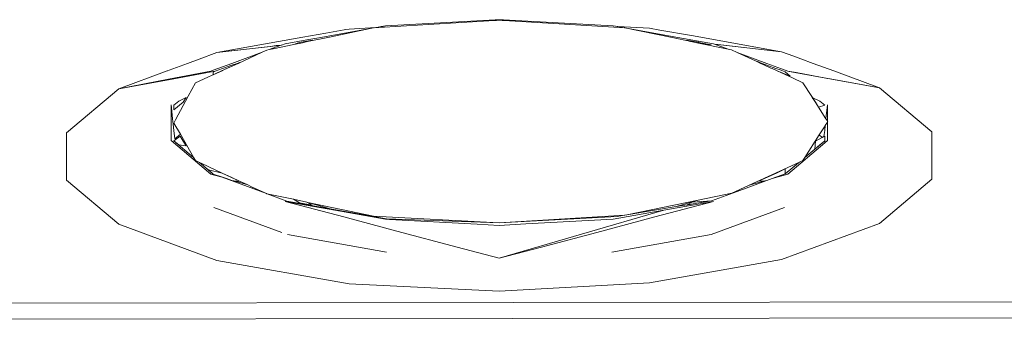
# Model space of a CAD drawing. Header units: millimetres. Extents: x -16331 to -10174, y -4135 to -3584.
# Tile 79 of 256: x -10358.4541 to -10358.3541, y -4015.1138 to -4015.0833. Entities that reach past the tile are written whole.
import ezdxf

# ---------------------------------------------------------------- set-up
doc = ezdxf.new("R2010")
doc.units = ezdxf.units.MM
doc.layers.add('DI-Elementos externos em vista', color=9, linetype='Continuous', lineweight=5)
doc.layers.add('IFC-IfcBuildingElementProxy-Contorno', color=250, linetype='Continuous', lineweight=5)

msp = doc.modelspace()

# ---------------------------------------------------------------- linework, layer by layer
at = {"layer": 'DI-Elementos externos em vista'}
for p, q in [((-10358.40585, -4015.08341), (-10358.41815, -4015.08417)), ((-10358.40579, -4015.08336), (-10358.41695, -4015.08396)), ((-10358.40565, -4015.0834), (-10358.40585, -4015.08341)), ((-10358.40537, -4015.08333), (-10358.40579, -4015.08336)), ((-10358.40565, -4015.0834), (-10358.40544, -4015.08336)), ((-10358.40537, -4015.08338), (-10358.40565, -4015.0834)), ((-10358.40531, -4015.08334), (-10358.40537, -4015.08333)), ((-10358.40537, -4015.08335), (-10358.40525, -4015.08337)), ((-10358.40523, -4015.08336), (-10358.40537, -4015.08335)), ((-10358.40537, -4015.08336), (-10358.40487, -4015.08341)), ((-10358.40508, -4015.0834), (-10358.40537, -4015.08338)), ((-10358.40524, -4015.08334), (-10358.40531, -4015.08334)), ((-10358.40525, -4015.08337), (-10358.40508, -4015.0834)), ((-10358.40495, -4015.08336), (-10358.40524, -4015.08334)), ((-10358.40487, -4015.08341), (-10358.40508, -4015.0834)), ((-10358.3938, -4015.08396), (-10358.40495, -4015.08336)), ((-10358.39261, -4015.08416), (-10358.40487, -4015.08341)), ((-10358.423, -4015.0847), (-10358.42535, -4015.08512)), ((-10358.4185, -4015.08424), (-10358.42352, -4015.08513)), ((-10358.42114, -4015.08437), (-10358.423, -4015.0847)), ((-10358.4185, -4015.08424), (-10358.42261, -4015.08509)), ((-10358.42096, -4015.08434), (-10358.42114, -4015.08437)), ((-10358.42064, -4015.08428), (-10358.42096, -4015.08434)), ((-10358.41791, -4015.08411), (-10358.42064, -4015.08428)), ((-10358.41815, -4015.08417), (-10358.4185, -4015.08424)), ((-10358.41776, -4015.08411), (-10358.41806, -4015.08416)), ((-10358.41776, -4015.08411), (-10358.41791, -4015.08411)), ((-10358.41736, -4015.08403), (-10358.41776, -4015.08411)), ((-10358.41768, -4015.0841), (-10358.41776, -4015.08411)), ((-10358.41678, -4015.08405), (-10358.41768, -4015.0841)), ((-10358.41695, -4015.08396), (-10358.41736, -4015.08403)), ((-10358.39356, -4015.084), (-10358.3938, -4015.08396)), ((-10358.39269, -4015.08416), (-10358.39356, -4015.084)), ((-10358.39333, -4015.08402), (-10358.39356, -4015.084)), ((-10358.39012, -4015.08419), (-10358.39333, -4015.08402)), ((-10358.38781, -4015.08515), (-10358.39261, -4015.08416)), ((-10358.38723, -4015.08513), (-10358.39229, -4015.08423)), ((-10358.38906, -4015.08438), (-10358.39012, -4015.08419)), ((-10358.38585, -4015.08495), (-10358.38906, -4015.08438)), ((-10358.42535, -4015.08512), (-10358.43408, -4015.08667)), ((-10358.42714, -4015.08578), (-10358.42751, -4015.08591)), ((-10358.42494, -4015.08538), (-10358.42714, -4015.08578)), ((-10358.42537, -4015.08567), (-10358.42626, -4015.08585)), ((-10358.42592, -4015.08573), (-10358.42626, -4015.08585)), ((-10358.42566, -4015.08564), (-10358.42591, -4015.08573)), ((-10358.4244, -4015.08541), (-10358.42566, -4015.08564)), ((-10358.42486, -4015.08556), (-10358.42537, -4015.08567)), ((-10358.42352, -4015.08513), (-10358.42494, -4015.08538)), ((-10358.42261, -4015.08509), (-10358.42486, -4015.08556)), ((-10358.42486, -4015.08556), (-10358.4244, -4015.08541)), ((-10358.38589, -4015.08555), (-10358.38781, -4015.08515)), ((-10358.38361, -4015.08578), (-10358.38723, -4015.08513)), ((-10358.38514, -4015.08563), (-10358.38635, -4015.08541)), ((-10358.38635, -4015.08541), (-10358.38601, -4015.08552)), ((-10358.38601, -4015.08552), (-10358.38597, -4015.08554)), ((-10358.38597, -4015.08554), (-10358.38595, -4015.08554)), ((-10358.38546, -4015.08564), (-10358.38589, -4015.08555)), ((-10358.37669, -4015.08658), (-10358.38585, -4015.08495)), ((-10358.38212, -4015.08632), (-10358.38546, -4015.08564)), ((-10358.38546, -4015.08564), (-10358.38383, -4015.08587)), ((-10358.3851, -4015.08564), (-10358.38514, -4015.08563)), ((-10358.38509, -4015.08564), (-10358.3851, -4015.08564)), ((-10358.38383, -4015.08587), (-10358.38509, -4015.08564)), ((-10358.38351, -4015.08581), (-10358.38361, -4015.08578)), ((-10358.43408, -4015.08667), (-10358.43587, -4015.08733)), ((-10358.42863, -4015.08604), (-10358.43408, -4015.08667)), ((-10358.43408, -4015.08667), (-10358.42866, -4015.08605)), ((-10358.42946, -4015.08663), (-10358.43254, -4015.08777)), ((-10358.42946, -4015.08663), (-10358.43192, -4015.08777)), ((-10358.42901, -4015.08643), (-10358.42946, -4015.08663)), ((-10358.42876, -4015.08637), (-10358.42901, -4015.08643)), ((-10358.42752, -4015.08592), (-10358.42876, -4015.08637)), ((-10358.42836, -4015.08629), (-10358.42876, -4015.08637)), ((-10358.42866, -4015.08605), (-10358.42752, -4015.08592)), ((-10358.42803, -4015.08597), (-10358.42863, -4015.08604)), ((-10358.42626, -4015.08585), (-10358.42836, -4015.08629)), ((-10358.42751, -4015.08591), (-10358.42803, -4015.08597)), ((-10358.3832, -4015.08585), (-10358.38351, -4015.08581)), ((-10358.38212, -4015.08632), (-10358.3835, -4015.08582)), ((-10358.3835, -4015.08582), (-10358.38317, -4015.08585)), ((-10358.38288, -4015.08588), (-10358.3832, -4015.08585)), ((-10358.38317, -4015.08585), (-10358.37669, -4015.08658)), ((-10358.38255, -4015.08592), (-10358.38288, -4015.08588)), ((-10358.37669, -4015.08658), (-10358.38255, -4015.08592)), ((-10358.38178, -4015.08639), (-10358.38212, -4015.08632)), ((-10358.38119, -4015.08667), (-10358.38178, -4015.08639)), ((-10358.38055, -4015.0869), (-10358.38119, -4015.08667)), ((-10358.37935, -4015.08752), (-10358.38119, -4015.08667)), ((-10358.37545, -4015.08704), (-10358.37669, -4015.08658)), ((-10358.43705, -4015.08777), (-10358.43891, -4015.08845)), ((-10358.43587, -4015.08733), (-10358.43705, -4015.08777)), ((-10358.43254, -4015.08777), (-10358.43446, -4015.08847)), ((-10358.43192, -4015.08777), (-10358.43328, -4015.08839)), ((-10358.43263, -4015.08809), (-10358.43192, -4015.08777)), ((-10358.432, -4015.08777), (-10358.43255, -4015.08794)), ((-10358.43172, -4015.08768), (-10358.432, -4015.08777)), ((-10358.43192, -4015.08777), (-10358.43172, -4015.08768)), ((-10358.3782, -4015.08777), (-10358.38055, -4015.0869)), ((-10358.37881, -4015.08777), (-10358.37935, -4015.08752)), ((-10358.37867, -4015.08777), (-10358.37913, -4015.08759)), ((-10358.37913, -4015.08759), (-10358.37878, -4015.08777)), ((-10358.37843, -4015.08794), (-10358.37881, -4015.08777)), ((-10358.37878, -4015.08777), (-10358.37843, -4015.08794)), ((-10358.3782, -4015.08794), (-10358.37867, -4015.08777)), ((-10358.37668, -4015.08832), (-10358.3782, -4015.08777)), ((-10358.37445, -4015.08741), (-10358.37545, -4015.08704)), ((-10358.37374, -4015.08767), (-10358.37445, -4015.08741)), ((-10358.37348, -4015.08777), (-10358.37374, -4015.08767)), ((-10358.37139, -4015.08853), (-10358.37348, -4015.08777)), ((-10358.43912, -4015.08853), (-10358.44404, -4015.09034)), ((-10358.43909, -4015.08852), (-10358.43912, -4015.08853)), ((-10358.43891, -4015.08845), (-10358.43909, -4015.08852)), ((-10358.4347, -4015.08856), (-10358.439, -4015.08938)), ((-10358.43899, -4015.08943), (-10358.43519, -4015.08874)), ((-10358.43328, -4015.08839), (-10358.43624, -4015.08976)), ((-10358.43519, -4015.08874), (-10358.43482, -4015.08867)), ((-10358.43482, -4015.08867), (-10358.43425, -4015.08857)), ((-10358.43446, -4015.08847), (-10358.4347, -4015.08856)), ((-10358.43423, -4015.08856), (-10358.43445, -4015.08865)), ((-10358.43445, -4015.08865), (-10358.43443, -4015.08893)), ((-10358.43443, -4015.08893), (-10358.43353, -4015.08851)), ((-10358.43349, -4015.08829), (-10358.43423, -4015.08856)), ((-10358.43353, -4015.08851), (-10358.43328, -4015.08839)), ((-10358.43255, -4015.08794), (-10358.43349, -4015.08829)), ((-10358.43328, -4015.08839), (-10358.43263, -4015.08809)), ((-10358.37777, -4015.08824), (-10358.37843, -4015.08794)), ((-10358.37726, -4015.08829), (-10358.3782, -4015.08794)), ((-10358.37766, -4015.0883), (-10358.37777, -4015.08824)), ((-10358.37713, -4015.08854), (-10358.37766, -4015.0883)), ((-10358.37683, -4015.08844), (-10358.37726, -4015.08829)), ((-10358.37713, -4015.08854), (-10358.37582, -4015.08906)), ((-10358.37559, -4015.08925), (-10358.37713, -4015.08854)), ((-10358.37632, -4015.08863), (-10358.37683, -4015.08844)), ((-10358.37605, -4015.08856), (-10358.37668, -4015.08832)), ((-10358.37582, -4015.08906), (-10358.37632, -4015.08863)), ((-10358.3752, -4015.08871), (-10358.37605, -4015.08856)), ((-10358.37591, -4015.08861), (-10358.36673, -4015.09025)), ((-10358.37203, -4015.08929), (-10358.3752, -4015.08871)), ((-10358.36673, -4015.09025), (-10358.37139, -4015.08853)), ((-10358.439, -4015.08938), (-10358.44404, -4015.09034)), ((-10358.44404, -4015.09034), (-10358.43899, -4015.08943)), ((-10358.43624, -4015.08976), (-10358.43697, -4015.09111)), ((-10358.37454, -4015.08974), (-10358.37559, -4015.08925)), ((-10358.37363, -4015.09113), (-10358.37454, -4015.08974)), ((-10358.37174, -4015.08934), (-10358.37203, -4015.08929)), ((-10358.36673, -4015.09025), (-10358.37174, -4015.08934)), ((-10358.44404, -4015.09034), (-10358.44935, -4015.09484)), ((-10358.36143, -4015.09474), (-10358.36673, -4015.09025)), ((-10358.43794, -4015.09161), (-10358.43844, -4015.09203)), ((-10358.43844, -4015.09248), (-10358.4375, -4015.09172)), ((-10358.43697, -4015.09111), (-10358.43826, -4015.09349)), ((-10358.43718, -4015.09123), (-10358.43794, -4015.09161)), ((-10358.4375, -4015.09172), (-10358.43718, -4015.09123)), ((-10358.37218, -4015.09339), (-10358.37363, -4015.09113)), ((-10358.37357, -4015.09122), (-10358.37325, -4015.09172)), ((-10358.37281, -4015.0916), (-10358.37357, -4015.09122)), ((-10358.37325, -4015.09172), (-10358.37293, -4015.09221)), ((-10358.37231, -4015.09203), (-10358.37281, -4015.0916)), ((-10358.43872, -4015.0956), (-10358.43872, -4015.09197)), ((-10358.43872, -4015.09197), (-10358.43872, -4015.09199)), ((-10358.43872, -4015.09199), (-10358.43869, -4015.09224)), ((-10358.43869, -4015.09224), (-10358.43865, -4015.09265)), ((-10358.43865, -4015.09265), (-10358.43857, -4015.09339)), ((-10358.43844, -4015.09203), (-10358.43844, -4015.09248)), ((-10358.37293, -4015.09221), (-10358.37231, -4015.09203)), ((-10358.37218, -4015.09338), (-10358.37206, -4015.09224)), ((-10358.37206, -4015.09224), (-10358.37203, -4015.09197)), ((-10358.37203, -4015.09197), (-10358.37203, -4015.09362)), ((-10358.43857, -4015.09339), (-10358.43854, -4015.09366)), ((-10358.43854, -4015.09366), (-10358.4385, -4015.09395)), ((-10358.43826, -4015.09349), (-10358.43844, -4015.09383)), ((-10358.37226, -4015.09409), (-10358.37203, -4015.09373)), ((-10358.37203, -4015.09362), (-10358.37218, -4015.09339)), ((-10358.37199, -4015.09368), (-10358.37203, -4015.09362)), ((-10358.37203, -4015.09362), (-10358.37203, -4015.09373)), ((-10358.37203, -4015.09373), (-10358.37199, -4015.09368)), ((-10358.37203, -4015.09373), (-10358.37202, -4015.09559)), ((-10358.4385, -4015.09395), (-10358.43844, -4015.09458)), ((-10358.43844, -4015.09383), (-10358.43778, -4015.09496)), ((-10358.43844, -4015.09458), (-10358.43834, -4015.09544)), ((-10358.37286, -4015.09504), (-10358.37226, -4015.0941)), ((-10358.37238, -4015.09521), (-10358.37231, -4015.0946)), ((-10358.37231, -4015.0946), (-10358.37226, -4015.09409)), ((-10358.37226, -4015.0941), (-10358.37226, -4015.09409)), ((-10358.36143, -4015.09952), (-10358.36143, -4015.09474)), ((-10358.44935, -4015.09484), (-10358.44935, -4015.09962)), ((-10358.43469, -4015.09901), (-10358.43872, -4015.0956)), ((-10358.43781, -4015.09517), (-10358.43844, -4015.09563)), ((-10358.43645, -4015.09732), (-10358.43844, -4015.09563)), ((-10358.43844, -4015.09563), (-10358.43793, -4015.09605)), ((-10358.43834, -4015.09544), (-10358.43778, -4015.09496)), ((-10358.43749, -4015.09567), (-10358.43781, -4015.09517)), ((-10358.43778, -4015.09496), (-10358.4364, -4015.09735)), ((-10358.43718, -4015.09616), (-10358.43749, -4015.09567)), ((-10358.37434, -4015.09733), (-10358.37286, -4015.09504)), ((-10358.3723, -4015.09563), (-10358.37434, -4015.09733)), ((-10358.37325, -4015.09566), (-10358.37331, -4015.09647)), ((-10358.37255, -4015.0953), (-10358.37325, -4015.09566)), ((-10358.37286, -4015.09504), (-10358.37255, -4015.0953)), ((-10358.37281, -4015.09605), (-10358.3723, -4015.09563)), ((-10358.37238, -4015.09521), (-10358.37255, -4015.0953)), ((-10358.37231, -4015.09518), (-10358.37238, -4015.09521)), ((-10358.37231, -4015.09551), (-10358.37231, -4015.09518)), ((-10358.3723, -4015.09563), (-10358.37231, -4015.09551)), ((-10358.37202, -4015.09559), (-10358.37231, -4015.09584)), ((-10358.37231, -4015.09584), (-10358.3723, -4015.09563)), ((-10358.43793, -4015.09605), (-10358.43718, -4015.09616)), ((-10358.37231, -4015.09584), (-10358.37605, -4015.09901)), ((-10358.37331, -4015.09647), (-10358.37281, -4015.09605)), ((-10358.4364, -4015.09735), (-10358.43645, -4015.09732)), ((-10358.4364, -4015.09735), (-10358.43623, -4015.09765)), ((-10358.43623, -4015.09765), (-10358.43583, -4015.09783)), ((-10358.38005, -4015.10017), (-10358.37488, -4015.09779)), ((-10358.37488, -4015.09779), (-10358.37497, -4015.09786)), ((-10358.37488, -4015.09779), (-10358.37453, -4015.09762)), ((-10358.37453, -4015.09762), (-10358.37434, -4015.09733)), ((-10358.43583, -4015.09783), (-10358.43561, -4015.09794)), ((-10358.43498, -4015.09856), (-10358.43583, -4015.09783)), ((-10358.43561, -4015.09794), (-10358.43352, -4015.09891)), ((-10358.43445, -4015.09901), (-10358.43498, -4015.09856)), ((-10358.43493, -4015.09857), (-10358.43445, -4015.09901)), ((-10358.43352, -4015.09891), (-10358.43493, -4015.09857)), ((-10358.37631, -4015.09849), (-10358.37721, -4015.09891)), ((-10358.37497, -4015.09786), (-10358.37631, -4015.09899)), ((-10358.37631, -4015.09899), (-10358.37631, -4015.09849)), ((-10358.44935, -4015.09962), (-10358.44404, -4015.10412)), ((-10358.43432, -4015.09912), (-10358.43469, -4015.09901)), ((-10358.43354, -4015.09934), (-10358.43445, -4015.09901)), ((-10358.43445, -4015.09901), (-10358.43349, -4015.09933)), ((-10358.43354, -4015.09934), (-10358.43432, -4015.09912)), ((-10358.43308, -4015.09948), (-10358.43354, -4015.09934)), ((-10358.42904, -4015.101), (-10358.43354, -4015.09934)), ((-10358.43352, -4015.09891), (-10358.43171, -4015.09976)), ((-10358.43261, -4015.09933), (-10358.43352, -4015.09891)), ((-10358.43349, -4015.09933), (-10358.43308, -4015.09948)), ((-10358.43308, -4015.09948), (-10358.43255, -4015.09967)), ((-10358.43171, -4015.09976), (-10358.43261, -4015.09933)), ((-10358.43255, -4015.09967), (-10358.43235, -4015.09969)), ((-10358.43101, -4015.10008), (-10358.43235, -4015.09969)), ((-10358.43235, -4015.09969), (-10358.43171, -4015.09976)), ((-10358.43171, -4015.09976), (-10358.431, -4015.10008)), ((-10358.37766, -4015.09948), (-10358.38121, -4015.10077)), ((-10358.37838, -4015.09969), (-10358.37973, -4015.10008)), ((-10358.37812, -4015.09933), (-10358.37902, -4015.09975)), ((-10358.37902, -4015.09975), (-10358.37838, -4015.09969)), ((-10358.37838, -4015.09969), (-10358.37819, -4015.09967)), ((-10358.37819, -4015.09967), (-10358.37766, -4015.09948)), ((-10358.37721, -4015.09891), (-10358.37812, -4015.09933)), ((-10358.37631, -4015.09899), (-10358.37766, -4015.09948)), ((-10358.37605, -4015.09901), (-10358.37766, -4015.09948)), ((-10358.37766, -4015.09948), (-10358.37725, -4015.09933)), ((-10358.37725, -4015.09933), (-10358.37631, -4015.09899)), ((-10358.36673, -4015.10402), (-10358.36143, -4015.09952)), ((-10358.431, -4015.10008), (-10358.43047, -4015.10033)), ((-10358.43047, -4015.10033), (-10358.42904, -4015.101)), ((-10358.38121, -4015.10077), (-10358.38382, -4015.10172)), ((-10358.38176, -4015.10097), (-10358.38005, -4015.10017)), ((-10358.37973, -4015.10008), (-10358.38005, -4015.10017)), ((-10358.42904, -4015.101), (-10358.429, -4015.10102)), ((-10358.429, -4015.10102), (-10358.42629, -4015.10158)), ((-10358.42695, -4015.10177), (-10358.42897, -4015.10102)), ((-10358.4221, -4015.10268), (-10358.42713, -4015.10179)), ((-10358.42713, -4015.10179), (-10358.42116, -4015.10337)), ((-10358.42256, -4015.10255), (-10358.42695, -4015.10177)), ((-10358.42629, -4015.10158), (-10358.42566, -4015.10194)), ((-10358.42493, -4015.10187), (-10358.42629, -4015.10158)), ((-10358.42629, -4015.10158), (-10358.42493, -4015.10187)), ((-10358.39242, -4015.10316), (-10358.38517, -4015.10167)), ((-10358.38958, -4015.10337), (-10358.38361, -4015.10179)), ((-10358.38361, -4015.10179), (-10358.38865, -4015.10268)), ((-10358.38382, -4015.10172), (-10358.38629, -4015.10213)), ((-10358.38382, -4015.10172), (-10358.38579, -4015.10186)), ((-10358.38517, -4015.10167), (-10358.38575, -4015.10184)), ((-10358.38517, -4015.10167), (-10358.38176, -4015.10097)), ((-10358.38508, -4015.10194), (-10358.38382, -4015.10172)), ((-10358.43437, -4015.1024), (-10358.42746, -4015.10494)), ((-10358.42566, -4015.10194), (-10358.42439, -4015.10216)), ((-10358.42439, -4015.10216), (-10358.42493, -4015.10187)), ((-10358.42493, -4015.10187), (-10358.42482, -4015.10189)), ((-10358.42312, -4015.10239), (-10358.42483, -4015.10189)), ((-10358.42482, -4015.10189), (-10358.41816, -4015.10328)), ((-10358.42256, -4015.10255), (-10358.42312, -4015.10239)), ((-10358.41685, -4015.10357), (-10358.42256, -4015.10255)), ((-10358.41695, -4015.1036), (-10358.4221, -4015.10268)), ((-10358.38865, -4015.10268), (-10358.40537, -4015.10757)), ((-10358.38865, -4015.10268), (-10358.39379, -4015.1036)), ((-10358.3874, -4015.10232), (-10358.39242, -4015.10316)), ((-10358.38584, -4015.10187), (-10358.3874, -4015.10232)), ((-10358.38629, -4015.10213), (-10358.3874, -4015.10232)), ((-10358.38634, -4015.10216), (-10358.38508, -4015.10194)), ((-10358.38629, -4015.10213), (-10358.38634, -4015.10216)), ((-10358.38579, -4015.10186), (-10358.38629, -4015.10213)), ((-10358.38575, -4015.10184), (-10358.38584, -4015.10187)), ((-10358.38385, -4015.10514), (-10358.37638, -4015.1024)), ((-10358.42116, -4015.10337), (-10358.41579, -4015.1048)), ((-10358.41816, -4015.10328), (-10358.40537, -4015.10398)), ((-10358.41652, -4015.10362), (-10358.41695, -4015.1036)), ((-10358.40537, -4015.10398), (-10358.41685, -4015.10357)), ((-10358.40763, -4015.10411), (-10358.41652, -4015.10362)), ((-10358.40537, -4015.10398), (-10358.3926, -4015.1032)), ((-10358.3934, -4015.10333), (-10358.40537, -4015.10398)), ((-10358.39379, -4015.1036), (-10358.40266, -4015.10408)), ((-10358.39495, -4015.1048), (-10358.38958, -4015.10337)), ((-10358.39266, -4015.1032), (-10358.3934, -4015.10333)), ((-10358.3926, -4015.1032), (-10358.39242, -4015.10316)), ((-10358.44404, -4015.10412), (-10358.43408, -4015.10778)), ((-10358.41579, -4015.1048), (-10358.40966, -4015.10643)), ((-10358.40537, -4015.10423), (-10358.40763, -4015.10411)), ((-10358.40266, -4015.10408), (-10358.40537, -4015.10423)), ((-10358.40108, -4015.10643), (-10358.39495, -4015.1048)), ((-10358.37669, -4015.10768), (-10358.36673, -4015.10402)), ((-10358.42688, -4015.10515), (-10358.41682, -4015.10694)), ((-10358.39392, -4015.10694), (-10358.38385, -4015.10514)), ((-10358.40966, -4015.10643), (-10358.40537, -4015.10757)), ((-10358.40537, -4015.10757), (-10358.40108, -4015.10643)), ((-10358.43408, -4015.10778), (-10358.42064, -4015.11018)), ((-10358.39011, -4015.11007), (-10358.37669, -4015.10768)), ((-10358.42064, -4015.11018), (-10358.40537, -4015.1109)), ((-10358.40537, -4015.1109), (-10358.39011, -4015.11007)), ((-10358.19424, -4015.11178), (-10358.45611, -4015.11212)), ((-10358.12045, -4015.11327), (-10358.45627, -4015.11377))]:
    msp.add_line(p, q, dxfattribs=at)
at = {"layer": 'IFC-IfcBuildingElementProxy-Contorno', "lineweight": 5}
for p, q in [((-10358.40585, -4015.08341), (-10358.41815, -4015.08417)), ((-10358.40579, -4015.08336), (-10358.41695, -4015.08396)), ((-10358.40565, -4015.0834), (-10358.40585, -4015.08341)), ((-10358.40537, -4015.08333), (-10358.40579, -4015.08336)), ((-10358.40565, -4015.0834), (-10358.40544, -4015.08336)), ((-10358.40537, -4015.08338), (-10358.40565, -4015.0834)), ((-10358.40531, -4015.08334), (-10358.40537, -4015.08333)), ((-10358.40537, -4015.08335), (-10358.40525, -4015.08337)), ((-10358.40523, -4015.08336), (-10358.40537, -4015.08335)), ((-10358.40537, -4015.08336), (-10358.40487, -4015.08341)), ((-10358.40508, -4015.0834), (-10358.40537, -4015.08338)), ((-10358.40524, -4015.08334), (-10358.40531, -4015.08334)), ((-10358.40525, -4015.08337), (-10358.40508, -4015.0834)), ((-10358.40495, -4015.08336), (-10358.40524, -4015.08334)), ((-10358.40487, -4015.08341), (-10358.40508, -4015.0834)), ((-10358.3938, -4015.08396), (-10358.40495, -4015.08336)), ((-10358.39261, -4015.08416), (-10358.40487, -4015.08341)), ((-10358.423, -4015.0847), (-10358.42535, -4015.08512)), ((-10358.4185, -4015.08424), (-10358.42352, -4015.08513)), ((-10358.42114, -4015.08437), (-10358.423, -4015.0847)), ((-10358.4185, -4015.08424), (-10358.42261, -4015.08509)), ((-10358.42096, -4015.08434), (-10358.42114, -4015.08437)), ((-10358.42064, -4015.08428), (-10358.42096, -4015.08434)), ((-10358.41791, -4015.08411), (-10358.42064, -4015.08428)), ((-10358.41815, -4015.08417), (-10358.4185, -4015.08424)), ((-10358.41776, -4015.08411), (-10358.41806, -4015.08416)), ((-10358.41776, -4015.08411), (-10358.41791, -4015.08411)), ((-10358.41736, -4015.08403), (-10358.41776, -4015.08411)), ((-10358.41768, -4015.0841), (-10358.41776, -4015.08411)), ((-10358.41678, -4015.08405), (-10358.41768, -4015.0841)), ((-10358.41695, -4015.08396), (-10358.41736, -4015.08403)), ((-10358.39356, -4015.084), (-10358.3938, -4015.08396)), ((-10358.39269, -4015.08416), (-10358.39356, -4015.084)), ((-10358.39333, -4015.08402), (-10358.39356, -4015.084)), ((-10358.39012, -4015.08419), (-10358.39333, -4015.08402)), ((-10358.38781, -4015.08515), (-10358.39261, -4015.08416)), ((-10358.38723, -4015.08513), (-10358.39229, -4015.08423)), ((-10358.38906, -4015.08438), (-10358.39012, -4015.08419)), ((-10358.38585, -4015.08495), (-10358.38906, -4015.08438)), ((-10358.42535, -4015.08512), (-10358.43408, -4015.08667)), ((-10358.42714, -4015.08578), (-10358.42751, -4015.08591)), ((-10358.42494, -4015.08538), (-10358.42714, -4015.08578)), ((-10358.42537, -4015.08567), (-10358.42626, -4015.08585)), ((-10358.42592, -4015.08573), (-10358.42626, -4015.08585)), ((-10358.42566, -4015.08564), (-10358.42591, -4015.08573)), ((-10358.4244, -4015.08541), (-10358.42566, -4015.08564)), ((-10358.42486, -4015.08556), (-10358.42537, -4015.08567)), ((-10358.42352, -4015.08513), (-10358.42494, -4015.08538)), ((-10358.42261, -4015.08509), (-10358.42486, -4015.08556)), ((-10358.42486, -4015.08556), (-10358.4244, -4015.08541)), ((-10358.38589, -4015.08555), (-10358.38781, -4015.08515)), ((-10358.38361, -4015.08578), (-10358.38723, -4015.08513)), ((-10358.38514, -4015.08563), (-10358.38635, -4015.08541)), ((-10358.38635, -4015.08541), (-10358.38601, -4015.08552)), ((-10358.38601, -4015.08552), (-10358.38597, -4015.08554)), ((-10358.38597, -4015.08554), (-10358.38595, -4015.08554)), ((-10358.38546, -4015.08564), (-10358.38589, -4015.08555)), ((-10358.37669, -4015.08658), (-10358.38585, -4015.08495)), ((-10358.38212, -4015.08632), (-10358.38546, -4015.08564)), ((-10358.38546, -4015.08564), (-10358.38383, -4015.08587)), ((-10358.3851, -4015.08564), (-10358.38514, -4015.08563)), ((-10358.38509, -4015.08564), (-10358.3851, -4015.08564)), ((-10358.38383, -4015.08587), (-10358.38509, -4015.08564)), ((-10358.38351, -4015.08581), (-10358.38361, -4015.08578)), ((-10358.43408, -4015.08667), (-10358.43587, -4015.08733)), ((-10358.42863, -4015.08604), (-10358.43408, -4015.08667)), ((-10358.43408, -4015.08667), (-10358.42866, -4015.08605)), ((-10358.42946, -4015.08663), (-10358.43254, -4015.08777)), ((-10358.42946, -4015.08663), (-10358.43192, -4015.08777)), ((-10358.42901, -4015.08643), (-10358.42946, -4015.08663)), ((-10358.42876, -4015.08637), (-10358.42901, -4015.08643)), ((-10358.42752, -4015.08592), (-10358.42876, -4015.08637)), ((-10358.42836, -4015.08629), (-10358.42876, -4015.08637)), ((-10358.42866, -4015.08605), (-10358.42752, -4015.08592)), ((-10358.42803, -4015.08597), (-10358.42863, -4015.08604)), ((-10358.42626, -4015.08585), (-10358.42836, -4015.08629)), ((-10358.42751, -4015.08591), (-10358.42803, -4015.08597)), ((-10358.3832, -4015.08585), (-10358.38351, -4015.08581)), ((-10358.38212, -4015.08632), (-10358.3835, -4015.08582)), ((-10358.3835, -4015.08582), (-10358.38317, -4015.08585)), ((-10358.38288, -4015.08588), (-10358.3832, -4015.08585)), ((-10358.38317, -4015.08585), (-10358.37669, -4015.08658)), ((-10358.38255, -4015.08592), (-10358.38288, -4015.08588)), ((-10358.37669, -4015.08658), (-10358.38255, -4015.08592)), ((-10358.38178, -4015.08639), (-10358.38212, -4015.08632)), ((-10358.38119, -4015.08667), (-10358.38178, -4015.08639)), ((-10358.38055, -4015.0869), (-10358.38119, -4015.08667)), ((-10358.37935, -4015.08752), (-10358.38119, -4015.08667)), ((-10358.37545, -4015.08704), (-10358.37669, -4015.08658)), ((-10358.43705, -4015.08777), (-10358.43891, -4015.08845)), ((-10358.43587, -4015.08733), (-10358.43705, -4015.08777)), ((-10358.43254, -4015.08777), (-10358.43446, -4015.08847)), ((-10358.43192, -4015.08777), (-10358.43328, -4015.08839)), ((-10358.43263, -4015.08809), (-10358.43192, -4015.08777)), ((-10358.432, -4015.08777), (-10358.43255, -4015.08794)), ((-10358.43172, -4015.08768), (-10358.432, -4015.08777)), ((-10358.43192, -4015.08777), (-10358.43172, -4015.08768)), ((-10358.3782, -4015.08777), (-10358.38055, -4015.0869)), ((-10358.37881, -4015.08777), (-10358.37935, -4015.08752)), ((-10358.37867, -4015.08777), (-10358.37913, -4015.08759)), ((-10358.37913, -4015.08759), (-10358.37878, -4015.08777)), ((-10358.37843, -4015.08794), (-10358.37881, -4015.08777)), ((-10358.37878, -4015.08777), (-10358.37843, -4015.08794)), ((-10358.3782, -4015.08794), (-10358.37867, -4015.08777)), ((-10358.37668, -4015.08832), (-10358.3782, -4015.08777)), ((-10358.37445, -4015.08741), (-10358.37545, -4015.08704)), ((-10358.37374, -4015.08767), (-10358.37445, -4015.08741)), ((-10358.37348, -4015.08777), (-10358.37374, -4015.08767)), ((-10358.37139, -4015.08853), (-10358.37348, -4015.08777)), ((-10358.43912, -4015.08853), (-10358.44404, -4015.09034)), ((-10358.43909, -4015.08852), (-10358.43912, -4015.08853)), ((-10358.43891, -4015.08845), (-10358.43909, -4015.08852)), ((-10358.4347, -4015.08856), (-10358.439, -4015.08938)), ((-10358.43899, -4015.08943), (-10358.43519, -4015.08874)), ((-10358.43328, -4015.08839), (-10358.43624, -4015.08976)), ((-10358.43519, -4015.08874), (-10358.43482, -4015.08867)), ((-10358.43482, -4015.08867), (-10358.43425, -4015.08857)), ((-10358.43446, -4015.08847), (-10358.4347, -4015.08856)), ((-10358.43423, -4015.08856), (-10358.43445, -4015.08865)), ((-10358.43445, -4015.08865), (-10358.43443, -4015.08893)), ((-10358.43443, -4015.08893), (-10358.43353, -4015.08851)), ((-10358.43349, -4015.08829), (-10358.43423, -4015.08856)), ((-10358.43353, -4015.08851), (-10358.43328, -4015.08839)), ((-10358.43255, -4015.08794), (-10358.43349, -4015.08829)), ((-10358.43328, -4015.08839), (-10358.43263, -4015.08809)), ((-10358.37777, -4015.08824), (-10358.37843, -4015.08794)), ((-10358.37726, -4015.08829), (-10358.3782, -4015.08794)), ((-10358.37766, -4015.0883), (-10358.37777, -4015.08824)), ((-10358.37713, -4015.08854), (-10358.37766, -4015.0883)), ((-10358.37683, -4015.08844), (-10358.37726, -4015.08829)), ((-10358.37713, -4015.08854), (-10358.37582, -4015.08906)), ((-10358.37559, -4015.08925), (-10358.37713, -4015.08854)), ((-10358.37632, -4015.08863), (-10358.37683, -4015.08844)), ((-10358.37605, -4015.08856), (-10358.37668, -4015.08832)), ((-10358.37582, -4015.08906), (-10358.37632, -4015.08863)), ((-10358.3752, -4015.08871), (-10358.37605, -4015.08856)), ((-10358.37591, -4015.08861), (-10358.36673, -4015.09025)), ((-10358.37203, -4015.08929), (-10358.3752, -4015.08871)), ((-10358.36673, -4015.09025), (-10358.37139, -4015.08853)), ((-10358.439, -4015.08938), (-10358.44404, -4015.09034)), ((-10358.44404, -4015.09034), (-10358.43899, -4015.08943)), ((-10358.43624, -4015.08976), (-10358.43697, -4015.09111)), ((-10358.37454, -4015.08974), (-10358.37559, -4015.08925)), ((-10358.37363, -4015.09113), (-10358.37454, -4015.08974)), ((-10358.37174, -4015.08934), (-10358.37203, -4015.08929)), ((-10358.36673, -4015.09025), (-10358.37174, -4015.08934)), ((-10358.44404, -4015.09034), (-10358.44935, -4015.09484)), ((-10358.36143, -4015.09474), (-10358.36673, -4015.09025)), ((-10358.43794, -4015.09161), (-10358.43844, -4015.09203)), ((-10358.43844, -4015.09248), (-10358.4375, -4015.09172)), ((-10358.43697, -4015.09111), (-10358.43826, -4015.09349)), ((-10358.43718, -4015.09123), (-10358.43794, -4015.09161)), ((-10358.4375, -4015.09172), (-10358.43718, -4015.09123)), ((-10358.37218, -4015.09339), (-10358.37363, -4015.09113)), ((-10358.37357, -4015.09122), (-10358.37325, -4015.09172)), ((-10358.37281, -4015.0916), (-10358.37357, -4015.09122)), ((-10358.37325, -4015.09172), (-10358.37293, -4015.09221)), ((-10358.37231, -4015.09203), (-10358.37281, -4015.0916)), ((-10358.43872, -4015.0956), (-10358.43872, -4015.09197)), ((-10358.43872, -4015.09197), (-10358.43872, -4015.09199)), ((-10358.43872, -4015.09199), (-10358.43869, -4015.09224)), ((-10358.43869, -4015.09224), (-10358.43865, -4015.09265)), ((-10358.43865, -4015.09265), (-10358.43857, -4015.09339)), ((-10358.43844, -4015.09203), (-10358.43844, -4015.09248)), ((-10358.37293, -4015.09221), (-10358.37231, -4015.09203)), ((-10358.37218, -4015.09338), (-10358.37206, -4015.09224)), ((-10358.37206, -4015.09224), (-10358.37203, -4015.09197)), ((-10358.37203, -4015.09197), (-10358.37203, -4015.09362)), ((-10358.43857, -4015.09339), (-10358.43854, -4015.09366)), ((-10358.43854, -4015.09366), (-10358.4385, -4015.09395)), ((-10358.43826, -4015.09349), (-10358.43844, -4015.09383)), ((-10358.37226, -4015.09409), (-10358.37203, -4015.09373)), ((-10358.37203, -4015.09362), (-10358.37218, -4015.09339)), ((-10358.37199, -4015.09368), (-10358.37203, -4015.09362)), ((-10358.37203, -4015.09362), (-10358.37203, -4015.09373)), ((-10358.37203, -4015.09373), (-10358.37199, -4015.09368)), ((-10358.37203, -4015.09373), (-10358.37202, -4015.09559)), ((-10358.4385, -4015.09395), (-10358.43844, -4015.09458)), ((-10358.43844, -4015.09383), (-10358.43778, -4015.09496)), ((-10358.43844, -4015.09458), (-10358.43834, -4015.09544)), ((-10358.37286, -4015.09504), (-10358.37226, -4015.0941)), ((-10358.37238, -4015.09521), (-10358.37231, -4015.0946)), ((-10358.37231, -4015.0946), (-10358.37226, -4015.09409)), ((-10358.37226, -4015.0941), (-10358.37226, -4015.09409)), ((-10358.36143, -4015.09952), (-10358.36143, -4015.09474)), ((-10358.44935, -4015.09484), (-10358.44935, -4015.09962)), ((-10358.43469, -4015.09901), (-10358.43872, -4015.0956)), ((-10358.43781, -4015.09517), (-10358.43844, -4015.09563)), ((-10358.43645, -4015.09732), (-10358.43844, -4015.09563)), ((-10358.43844, -4015.09563), (-10358.43793, -4015.09605)), ((-10358.43834, -4015.09544), (-10358.43778, -4015.09496)), ((-10358.43749, -4015.09567), (-10358.43781, -4015.09517)), ((-10358.43778, -4015.09496), (-10358.4364, -4015.09735)), ((-10358.43718, -4015.09616), (-10358.43749, -4015.09567)), ((-10358.37434, -4015.09733), (-10358.37286, -4015.09504)), ((-10358.3723, -4015.09563), (-10358.37434, -4015.09733)), ((-10358.37325, -4015.09566), (-10358.37331, -4015.09647)), ((-10358.37255, -4015.0953), (-10358.37325, -4015.09566)), ((-10358.37286, -4015.09504), (-10358.37255, -4015.0953)), ((-10358.37281, -4015.09605), (-10358.3723, -4015.09563)), ((-10358.37238, -4015.09521), (-10358.37255, -4015.0953)), ((-10358.37231, -4015.09518), (-10358.37238, -4015.09521)), ((-10358.37231, -4015.09551), (-10358.37231, -4015.09518)), ((-10358.3723, -4015.09563), (-10358.37231, -4015.09551)), ((-10358.37202, -4015.09559), (-10358.37231, -4015.09584)), ((-10358.37231, -4015.09584), (-10358.3723, -4015.09563)), ((-10358.43793, -4015.09605), (-10358.43718, -4015.09616)), ((-10358.37231, -4015.09584), (-10358.37605, -4015.09901)), ((-10358.37331, -4015.09647), (-10358.37281, -4015.09605)), ((-10358.4364, -4015.09735), (-10358.43645, -4015.09732)), ((-10358.4364, -4015.09735), (-10358.43623, -4015.09765)), ((-10358.43623, -4015.09765), (-10358.43583, -4015.09783)), ((-10358.38005, -4015.10017), (-10358.37488, -4015.09779)), ((-10358.37488, -4015.09779), (-10358.37497, -4015.09786)), ((-10358.37488, -4015.09779), (-10358.37453, -4015.09762)), ((-10358.37453, -4015.09762), (-10358.37434, -4015.09733)), ((-10358.43583, -4015.09783), (-10358.43561, -4015.09794)), ((-10358.43498, -4015.09856), (-10358.43583, -4015.09783)), ((-10358.43561, -4015.09794), (-10358.43352, -4015.09891)), ((-10358.43445, -4015.09901), (-10358.43498, -4015.09856)), ((-10358.43493, -4015.09857), (-10358.43445, -4015.09901)), ((-10358.43352, -4015.09891), (-10358.43493, -4015.09857)), ((-10358.37631, -4015.09849), (-10358.37721, -4015.09891)), ((-10358.37497, -4015.09786), (-10358.37631, -4015.09899)), ((-10358.37631, -4015.09899), (-10358.37631, -4015.09849)), ((-10358.44935, -4015.09962), (-10358.44404, -4015.10412)), ((-10358.43432, -4015.09912), (-10358.43469, -4015.09901)), ((-10358.43354, -4015.09934), (-10358.43445, -4015.09901)), ((-10358.43445, -4015.09901), (-10358.43349, -4015.09933)), ((-10358.43354, -4015.09934), (-10358.43432, -4015.09912)), ((-10358.43308, -4015.09948), (-10358.43354, -4015.09934)), ((-10358.42904, -4015.101), (-10358.43354, -4015.09934)), ((-10358.43352, -4015.09891), (-10358.43171, -4015.09976)), ((-10358.43261, -4015.09933), (-10358.43352, -4015.09891)), ((-10358.43349, -4015.09933), (-10358.43308, -4015.09948)), ((-10358.43308, -4015.09948), (-10358.43255, -4015.09967)), ((-10358.43171, -4015.09976), (-10358.43261, -4015.09933)), ((-10358.43255, -4015.09967), (-10358.43235, -4015.09969)), ((-10358.43101, -4015.10008), (-10358.43235, -4015.09969)), ((-10358.43235, -4015.09969), (-10358.43171, -4015.09976)), ((-10358.43171, -4015.09976), (-10358.431, -4015.10008)), ((-10358.37766, -4015.09948), (-10358.38121, -4015.10077)), ((-10358.37838, -4015.09969), (-10358.37973, -4015.10008)), ((-10358.37812, -4015.09933), (-10358.37902, -4015.09975)), ((-10358.37902, -4015.09975), (-10358.37838, -4015.09969)), ((-10358.37838, -4015.09969), (-10358.37819, -4015.09967)), ((-10358.37819, -4015.09967), (-10358.37766, -4015.09948)), ((-10358.37721, -4015.09891), (-10358.37812, -4015.09933)), ((-10358.37631, -4015.09899), (-10358.37766, -4015.09948)), ((-10358.37605, -4015.09901), (-10358.37766, -4015.09948)), ((-10358.37766, -4015.09948), (-10358.37725, -4015.09933)), ((-10358.37725, -4015.09933), (-10358.37631, -4015.09899)), ((-10358.36673, -4015.10402), (-10358.36143, -4015.09952)), ((-10358.431, -4015.10008), (-10358.43047, -4015.10033)), ((-10358.43047, -4015.10033), (-10358.42904, -4015.101)), ((-10358.38121, -4015.10077), (-10358.38382, -4015.10172)), ((-10358.38176, -4015.10097), (-10358.38005, -4015.10017)), ((-10358.37973, -4015.10008), (-10358.38005, -4015.10017)), ((-10358.42904, -4015.101), (-10358.429, -4015.10102)), ((-10358.429, -4015.10102), (-10358.42629, -4015.10158)), ((-10358.42695, -4015.10177), (-10358.42897, -4015.10102)), ((-10358.4221, -4015.10268), (-10358.42713, -4015.10179)), ((-10358.42713, -4015.10179), (-10358.42116, -4015.10337)), ((-10358.42256, -4015.10255), (-10358.42695, -4015.10177)), ((-10358.42629, -4015.10158), (-10358.42566, -4015.10194)), ((-10358.42493, -4015.10187), (-10358.42629, -4015.10158)), ((-10358.42629, -4015.10158), (-10358.42493, -4015.10187)), ((-10358.39242, -4015.10316), (-10358.38517, -4015.10167)), ((-10358.38958, -4015.10337), (-10358.38361, -4015.10179)), ((-10358.38361, -4015.10179), (-10358.38865, -4015.10268)), ((-10358.38382, -4015.10172), (-10358.38629, -4015.10213)), ((-10358.38382, -4015.10172), (-10358.38579, -4015.10186)), ((-10358.38517, -4015.10167), (-10358.38575, -4015.10184)), ((-10358.38517, -4015.10167), (-10358.38176, -4015.10097)), ((-10358.38508, -4015.10194), (-10358.38382, -4015.10172)), ((-10358.43437, -4015.1024), (-10358.42746, -4015.10494)), ((-10358.42566, -4015.10194), (-10358.42439, -4015.10216)), ((-10358.42439, -4015.10216), (-10358.42493, -4015.10187)), ((-10358.42493, -4015.10187), (-10358.42482, -4015.10189)), ((-10358.42312, -4015.10239), (-10358.42483, -4015.10189)), ((-10358.42482, -4015.10189), (-10358.41816, -4015.10328)), ((-10358.42256, -4015.10255), (-10358.42312, -4015.10239)), ((-10358.41685, -4015.10357), (-10358.42256, -4015.10255)), ((-10358.41695, -4015.1036), (-10358.4221, -4015.10268)), ((-10358.38865, -4015.10268), (-10358.40537, -4015.10757)), ((-10358.38865, -4015.10268), (-10358.39379, -4015.1036)), ((-10358.3874, -4015.10232), (-10358.39242, -4015.10316)), ((-10358.38584, -4015.10187), (-10358.3874, -4015.10232)), ((-10358.38629, -4015.10213), (-10358.3874, -4015.10232)), ((-10358.38634, -4015.10216), (-10358.38508, -4015.10194)), ((-10358.38629, -4015.10213), (-10358.38634, -4015.10216)), ((-10358.38579, -4015.10186), (-10358.38629, -4015.10213)), ((-10358.38575, -4015.10184), (-10358.38584, -4015.10187)), ((-10358.38385, -4015.10514), (-10358.37638, -4015.1024)), ((-10358.42116, -4015.10337), (-10358.41579, -4015.1048)), ((-10358.41816, -4015.10328), (-10358.40537, -4015.10398)), ((-10358.41652, -4015.10362), (-10358.41695, -4015.1036)), ((-10358.40537, -4015.10398), (-10358.41685, -4015.10357)), ((-10358.40763, -4015.10411), (-10358.41652, -4015.10362)), ((-10358.40537, -4015.10398), (-10358.3926, -4015.1032)), ((-10358.3934, -4015.10333), (-10358.40537, -4015.10398)), ((-10358.39379, -4015.1036), (-10358.40266, -4015.10408)), ((-10358.39495, -4015.1048), (-10358.38958, -4015.10337)), ((-10358.39266, -4015.1032), (-10358.3934, -4015.10333)), ((-10358.3926, -4015.1032), (-10358.39242, -4015.10316)), ((-10358.44404, -4015.10412), (-10358.43408, -4015.10778)), ((-10358.41579, -4015.1048), (-10358.40966, -4015.10643)), ((-10358.40537, -4015.10423), (-10358.40763, -4015.10411)), ((-10358.40266, -4015.10408), (-10358.40537, -4015.10423)), ((-10358.40108, -4015.10643), (-10358.39495, -4015.1048)), ((-10358.37669, -4015.10768), (-10358.36673, -4015.10402)), ((-10358.42688, -4015.10515), (-10358.41682, -4015.10694)), ((-10358.39392, -4015.10694), (-10358.38385, -4015.10514)), ((-10358.40966, -4015.10643), (-10358.40537, -4015.10757)), ((-10358.40537, -4015.10757), (-10358.40108, -4015.10643)), ((-10358.43408, -4015.10778), (-10358.42064, -4015.11018)), ((-10358.39011, -4015.11007), (-10358.37669, -4015.10768)), ((-10358.42064, -4015.11018), (-10358.40537, -4015.1109)), ((-10358.40537, -4015.1109), (-10358.39011, -4015.11007)), ((-10358.19424, -4015.11178), (-10358.45611, -4015.11212)), ((-10358.12045, -4015.11327), (-10358.45627, -4015.11377))]:
    msp.add_line(p, q, dxfattribs=at)

doc.saveas('drawing.dxf')
